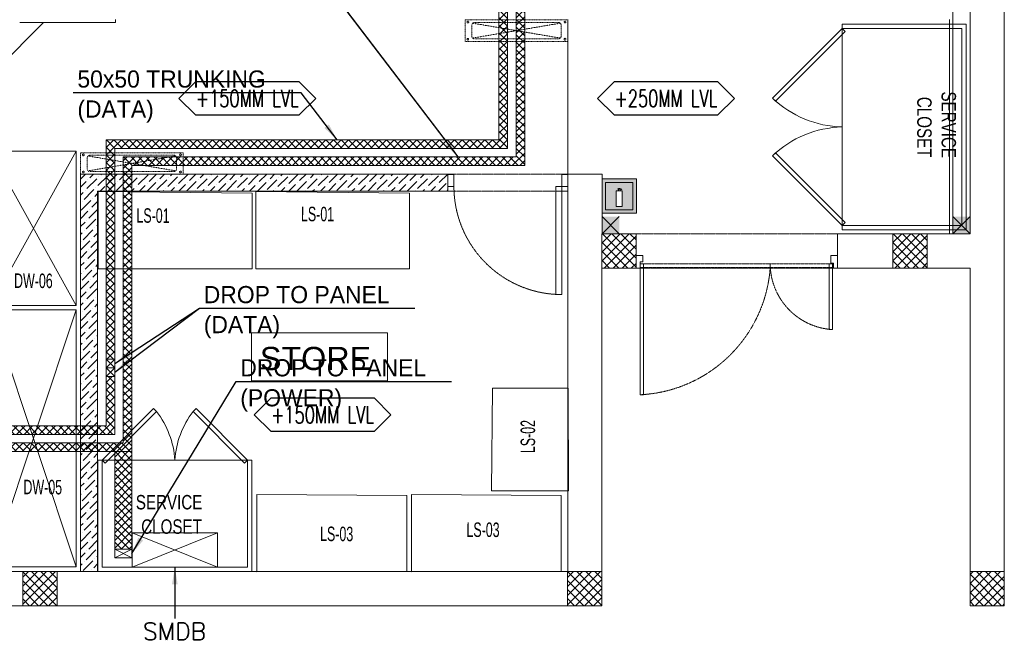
# Model space of a CAD drawing. Header units: millimetres. Extents: x -4747 to 55193, y -3459 to 48388.
# Tile 19 of 35: x 11802 to 17550, y -201 to 3419. Entities that reach past the tile are written whole.
import ezdxf
from ezdxf.enums import TextEntityAlignment as Align

# ---------------------------------------------------------------- set-up
doc = ezdxf.new("R2010")
doc.units = ezdxf.units.MM
doc.header["$MEASUREMENT"] = 0
for name, pattern in [('FP XREF (2)$0$DASHED2', [0.375, 0.25, -0.125]), ('FP XREF (2)$0$HIDDEN', [0.375, 0.25, -0.125]), ('FP XREF (2)$0$HIDDEN2', [0.1875, 0.125, -0.0625])]:
    doc.linetypes.add(name, pattern=pattern)
doc.layers.get('0').update_dxf_attribs({"lineweight": 5})
doc.layers.add('A-ANNO-DIMS-30', color=7, linetype='Continuous', lineweight=5)
doc.layers.add('M-MEP-GEN', color=7, linetype='Continuous', lineweight=20)
for name, color, linetype, lineweight, true_color in [('FP XREF (2)$0$A-100MM', 9, 'Continuous', 0, 0x808080), ('FP XREF (2)$0$A-120MM PANEL', 9, 'Continuous', 0, 0x808080), ('FP XREF (2)$0$A-clmn', 9, 'Continuous', 0, 0x808080), ('FP XREF (2)$0$A-GA DIM', 9, 'Continuous', 5, 0x808080), ('FP XREF (2)$0$A-JOINERY', 9, 'Continuous', 30, 0x808080), ('FP XREF (2)$0$A-RAMP', 9, 'Continuous', 5, 0x808080), ('FP XREF (2)$0$door', 9, 'Continuous', 9, 0x808080), ('FP XREF (2)$0$EQ', 9, 'Continuous', 25, 0x808080), ('FP XREF (2)$0$EQUIP.', 9, 'Continuous', 0, 0x808080), ('FP XREF (2)$0$FLR LINE', 9, 'Continuous', 0, 0x808080), ('FP XREF (2)$0$ND_02_WALL', 9, 'Continuous', 53, 0x808080), ('FP XREF (2)$0$ND_26_HATCH', 9, 'Continuous', 13, 0x808080), ('FP XREF (2)$0$New1-furn', 9, 'Continuous', 30, 0x808080), ('M-MEP-ELCT-TRUNKING', 7, 'Continuous', 20, 0x960000), ('M-MEP-ELPR-EQUIP', 6, 'Continuous', 15, 0xff00ff)]:
    doc.layers.add(name, color=color, linetype=linetype, lineweight=lineweight, true_color=true_color)
for name, color, linetype, true_color in [('FP XREF (2)$0$A-COLOUMN', 9, 'Continuous', 0x808080), ('FP XREF (2)$0$A-EQUIP', 9, 'Continuous', 0x808080), ('FP XREF (2)$0$CT-WALL HATCH', 9, 'Continuous', 0x808080), ('FP XREF (2)$0$Equipment', 9, 'Continuous', 0x808080), ('FP XREF (2)$0$Equipment Name', 9, 'Continuous', 0x808080), ('FP XREF (2)$0$PDF_0', 9, 'Continuous', 0x808080), ('FP XREF (2)$0$T-TagsWndw', 9, 'Continuous', 0x808080), ('FP XREF (2)$0$text equipment', 9, 'Continuous', 0x808080), ('FP XREF (2)$0$Z-AT_Text', 9, 'Continuous', 0x808080)]:
    doc.layers.add(name, color=color, linetype=linetype, true_color=true_color)
doc.styles.add('FP XREF (2)$0$DIMTEXT', font='arial.ttf', dxfattribs={"width": 0.75})
doc.styles.add('FP XREF (2)$0$MtXpl_Arial_Narrow', font='arialn.ttf')
doc.styles.add('FP XREF (2)$0$SSP_Note', font='romans.shx', dxfattribs={"width": 0.8})
doc.styles.add('FP XREF (2)$0$SSP_Title', font='arial.ttf')
doc.styles.add('Oswald Light', font='txt')
doc.styles.get("Standard").update_dxf_attribs({"font": 'romans.shx'})
doc.dimstyles.new('MDS-50', dxfattribs={"dimtxt": 100, "dimasz": 100, "dimexe": 50, "dimexo": 50, "dimgap": 25, "dimtad": 1, "dimdec": 0, "dimtxsty": 'Oswald Light', "dimcen": 0, "dimdle": 1.5875, "dimazin": 0, "dimtfac": 1, "dimtdec": 0, "dimtix": 1, "dimtmove": 0, "dimatfit": 0, "dimfxl": 1, "dimfrac": 2, "dimtolj": 1, "dimarcsym": 0})

# ---------------------------------------------------------------- blocks, each defined once
blk = doc.blocks.new('SMDB')
at = {"color": 0}
for p, q in [((-250, 200), (250, 0)), ((250, 200), (-250, 0))]:
    blk.add_line(p, q, dxfattribs=at)
blk.add_lwpolyline([(-250, 200), (250, 200), (250, 0), (-250, 0)], close=True, dxfattribs=at)
blk = doc.blocks.new('FP XREF (2)$0$SSP_Tag_Wndw')
at = {"layer": 'FP XREF (2)$0$T-TagsWndw'}
for p, q in [((-5.5, 1.75), (-7.25, 0)), ((5.5, 1.75), (-5.5, 1.75)), ((7.25, 0), (5.5, 1.75)), ((-7.25, 0), (-5.5, -1.75)), ((5.5, -1.75), (7.25, 0)), ((-5.5, -1.75), (5.5, -1.75))]:
    blk.add_line(p, q, dxfattribs=at)
at = {"layer": 'FP XREF (2)$0$T-TagsWndw', "style": 'FP XREF (2)$0$SSP_Note', "width": 0.8}
blk.add_attdef('WndwNo', text='', height=1.8, dxfattribs=at).set_placement((0, 0), align=Align.MIDDLE_CENTER)
blk = doc.blocks.new('FP XREF (2)')
at = {"lineweight": 0, "true_color": 0x808080}
h = blk.add_hatch(color=8, dxfattribs=at)
h.dxf.hatch_style = 1
h.paths.add_polyline_path([(14470, 9520), (14570, 9520), (14570, 9420), (14470, 9420)])
h.paths.add_polyline_path([(17250, 9520), (17350, 9520), (17350, 9420), (17250, 9420)])
h.paths.add_polyline_path([(14470, 7708), (14570, 7708), (14570, 7608), (14470, 7608)])
h.paths.add_polyline_path([(14470, 5890), (14570, 5890), (14570, 5790), (14470, 5790)])
h.paths.add_polyline_path([(14470, 4080), (14570, 4080), (14570, 3980), (14470, 3980)])
h.paths.add_polyline_path([(15202, 2270), (15302, 2270), (15302, 2170), (15202, 2170)])
h.paths.add_polyline_path([(17250, 2270), (17350, 2270), (17350, 2170), (17250, 2170)])
h.paths.add_polyline_path([(17250, 4080), (17350, 4080), (17350, 3980), (17250, 3980)])
h.paths.add_polyline_path([(17250, 5890), (17350, 5890), (17350, 5790), (17250, 5790)])
h.paths.add_polyline_path([(17250, 7708), (17350, 7708), (17350, 7608), (17250, 7608)])
at = {"layer": 'FP XREF (2)$0$CT-WALL HATCH', "lineweight": 0, "true_color": 0x808080}
h = blk.add_hatch(color=8, dxfattribs=at)
h.dxf.hatch_style = 1
h.paths.add_polyline_path([(15202, 2490), (15202, 2290), (15402, 2290), (15402, 2490)])
h.paths.add_polyline_path([(15382, 2470), (15382, 2310), (15222, 2310), (15222, 2470)], flags=16)
h.paths.add_polyline_path([(15297, 2434), (15306.5, 2434), (15306.5, 2431.8), (15309, 2431.8), (15316.7, 2429.7), (15315.6, 2427.6), (15306.5, 2429.6), (15306.5, 2421.1), (15319.3, 2421.1), (15319.3, 2329.5), (15283.5, 2329.5), (15283.5, 2421.1), (15297, 2421.1), (15297, 2429.6), (15294, 2429.6), (15294, 2431.8), (15297, 2431.8)], flags=0)
h = blk.add_hatch(color=8, dxfattribs=at)
h.dxf.hatch_style = 1
h.paths.add_polyline_path([(15382, 2470), (15222, 2470), (15222, 2310), (15382, 2310)])
h.paths.add_polyline_path([(15319.3, 2329.5), (15283.5, 2329.5), (15283.5, 2421.1), (15297, 2421.1), (15297, 2429.6), (15294, 2429.6), (15294, 2431.8), (15297, 2431.8), (15297, 2434), (15306.5, 2434), (15306.5, 2431.8), (15309, 2431.8), (15316.7, 2429.7), (15315.6, 2427.6), (15306.5, 2429.6), (15306.5, 2421.1), (15319.3, 2421.1)], flags=16)
at = {"color": 8, "lineweight": 0, "true_color": 0x808080}
for p, q in [((15202, 2490), (15402, 2490)), ((15202, 2290), (15202, 2490)), ((15402, 2490), (15402, 2290)), ((15222, 2470), (15382, 2470)), ((15222, 2310), (15222, 2470)), ((15283.5, 2421.1), (15319.3, 2421.1)), ((15283.5, 2329.5), (15283.5, 2421.1)), ((15294, 2429.6), (15294, 2431.8)), ((15294, 2431.8), (15309, 2431.8)), ((15306.5, 2429.6), (15294, 2429.6)), ((15306.5, 2434), (15297, 2434)), ((15297, 2434), (15297, 2421.1)), ((15297, 2421.1), (15306.5, 2421.1)), ((15306.5, 2421.1), (15306.5, 2434)), ((15306.5, 2429.6), (15315.6, 2427.6)), ((15309, 2431.8), (15316.7, 2429.7)), ((15316.7, 2429.7), (15315.6, 2427.6)), ((15319.3, 2421.1), (15319.3, 2329.5)), ((15382, 2470), (15382, 2310)), ((15382, 2310), (15222, 2310)), ((15319.3, 2329.5), (15283.5, 2329.5)), ((15402, 2290), (15202, 2290)), ((15439.2, 2043.5), (15400, 2043.5)), ((15400, 2043.5), (15400, 1970)), ((15439.2, 2006.7), (15439.2, 2043.5)), ((16537.4, 1997.9), (16537.4, 2043.5)), ((16537.4, 2043.5), (16576.6, 2043.5)), ((16576.6, 2043.5), (16576.6, 1970)), ((15400, 1970), (15424.5, 1970)), ((15424.4, 1994.3), (15424.4, 1230.9)), ((15444.5, 1994.3), (15424.4, 1994.3)), ((15424.5, 1970), (15424.5, 2006.7)), ((15424.5, 2006.7), (15439.2, 2006.7)), ((15444.5, 1230.9), (15444.5, 1994.3)), ((16527.7, 1994.3), (16527.7, 1611.3)), ((16547.8, 1994.3), (16527.7, 1994.3)), ((16552.1, 1997.9), (16537.4, 1997.9)), ((16547.8, 1611.3), (16547.8, 1994.3)), ((16552.1, 1970), (16552.1, 1997.9)), ((16576.6, 1970), (16552.1, 1970)), ((16527.7, 1611.3), (16547.8, 1611.3)), ((15424.4, 1230.9), (15444.5, 1230.9))]:
    blk.add_line(p, q, dxfattribs=at)
at = {"color": 8, "linetype": 'FP XREF (2)$0$HIDDEN', "lineweight": 0, "ltscale": 3, "true_color": 0x808080}
for p, q in [((16183.5, 1994.3), (15424.4, 1994.3)), ((15424.4, 1994.3), (15424.4, 1974.2)), ((15424.4, 1974.2), (16183.5, 1974.2)), ((16183.5, 1974.2), (16183.5, 1994.3)), ((16183.5, 1974.2), (16183.5, 1994.3)), ((16183.5, 1994.3), (16547.8, 1994.3)), ((16547.8, 1974.2), (16183.5, 1974.2)), ((16547.8, 1994.3), (16547.8, 1974.2))]:
    blk.add_line(p, q, dxfattribs=at)
for centre, radius, start, end in [((15385.2, 2030.3), 800.3, 272.81186, 355.98149), ((16569.6, 1996.9), 386.3, 181.88724, 266.76468)]:
    blk.add_arc(centre, radius, start, end, dxfattribs=at)
at = {"layer": 'FP XREF (2)$0$A-100MM', "color": 8, "linetype": 'Continuous', "lineweight": 0, "true_color": 0x808080, "transparency": 33554687}
for p, q in [((12157, 2487.9), (12187.1, 2518)), ((12157, 2442), (12189.2, 2474.1)), ((12194.9, 2433.9), (12252.4, 2491.4)), ((12200.6, 2485.6), (12200.6, 2485.6)), ((12212.1, 2497.1), (12233, 2518)), ((12258.1, 2451.1), (12315.6, 2508.6)), ((12263.8, 2502.8), (12263.8, 2502.8)), ((12275.3, 2514.3), (12279, 2518)), ((12321.3, 2468.4), (12370.9, 2518)), ((12367.3, 2422.4), (12424.7, 2479.9)), ((12373, 2474.1), (12373, 2474.1)), ((12384.5, 2485.6), (12416.9, 2518)), ((12430.5, 2439.7), (12487.9, 2497.1)), ((12436.2, 2491.4), (12436.2, 2491.4)), ((12447.7, 2502.8), (12462.8, 2518)), ((12493.7, 2456.9), (12551.1, 2514.3)), ((12499.4, 2508.6), (12499.4, 2508.6)), ((12556.9, 2474.1), (12600.7, 2518)), ((12602.8, 2428.2), (12660.3, 2485.6)), ((12608.6, 2479.9), (12608.6, 2479.9)), ((12620.1, 2491.4), (12646.7, 2518)), ((12666, 2445.4), (12723.5, 2502.8)), ((12671.8, 2497.1), (12671.8, 2497.1)), ((12683.2, 2508.6), (12692.7, 2518)), ((12729.2, 2462.6), (12784.6, 2518)), ((12735, 2514.3), (12735, 2514.3)), ((12776.5, 2418), (12832.6, 2474.1)), ((12792.4, 2479.9), (12830.5, 2518)), ((12838.4, 2433.9), (12895.8, 2491.4)), ((12844.1, 2485.6), (12844.1, 2485.6)), ((12855.6, 2497.1), (12876.5, 2518)), ((12901.6, 2451.1), (12959, 2508.6)), ((12907.3, 2502.8), (12907.3, 2502.8)), ((12918.8, 2514.3), (12922.5, 2518)), ((12964.8, 2468.4), (13014.4, 2518)), ((13010.7, 2422.4), (13068.2, 2479.9)), ((13016.5, 2474.1), (13016.5, 2474.1)), ((13028, 2485.6), (13060.3, 2518)), ((13073.9, 2439.7), (13131.4, 2497.1)), ((13079.7, 2491.4), (13079.7, 2491.4)), ((13091.2, 2502.8), (13106.3, 2518)), ((13137.1, 2456.9), (13179.5, 2499.3)), ((13142.9, 2508.6), (13142.9, 2508.6)), ((13179.5, 2499.3), (13194.6, 2514.3)), ((13200.3, 2474.1), (13244.2, 2518)), ((13246.3, 2428.2), (13303.7, 2485.6)), ((13252, 2479.9), (13252, 2479.9)), ((13263.5, 2491.4), (13290.2, 2518)), ((13309.5, 2445.4), (13366.9, 2502.8)), ((13315.2, 2497.1), (13315.2, 2497.1)), ((13326.7, 2508.6), (13336.1, 2518)), ((13372.7, 2462.6), (13428, 2518)), ((13378.4, 2514.3), (13378.4, 2514.3)), ((13420, 2418), (13476.1, 2474.1)), ((13435.9, 2479.9), (13474, 2518)), ((13481.8, 2433.9), (13539.3, 2491.4)), ((13487.6, 2485.6), (13487.6, 2485.6)), ((13499.1, 2497.1), (13520, 2518)), ((13545, 2451.1), (13602.5, 2508.6)), ((13550.8, 2502.8), (13550.8, 2502.8)), ((13562.3, 2514.3), (13565.9, 2518)), ((13608.2, 2468.4), (13657.9, 2518)), ((13654.2, 2422.4), (13711.6, 2479.9)), ((13659.9, 2474.1), (13659.9, 2474.1)), ((13671.4, 2485.6), (13703.8, 2518)), ((13717.4, 2439.7), (13774.8, 2497.1)), ((13723.1, 2491.4), (13723.1, 2491.4)), ((13734.6, 2502.8), (13749.8, 2518)), ((13780.6, 2456.9), (13838, 2514.3)), ((13786.3, 2508.6), (13786.3, 2508.6)), ((13843.8, 2474.1), (13887.7, 2518)), ((13889.7, 2428.2), (13947.2, 2485.6)), ((13895.5, 2479.9), (13895.5, 2479.9)), ((13907, 2491.4), (13933.6, 2518)), ((13952.9, 2445.4), (14010.4, 2502.8)), ((13958.7, 2497.1), (13958.7, 2497.1)), ((13970.2, 2508.6), (13979.6, 2518)), ((14016.1, 2462.6), (14071.5, 2518)), ((14021.9, 2514.3), (14021.9, 2514.3)), ((14063.4, 2418), (14119.6, 2474.1)), ((14079.3, 2479.9), (14117.5, 2518)), ((14125.3, 2433.9), (14182.8, 2491.4)), ((14131, 2485.6), (14131, 2485.6)), ((14142.5, 2497.1), (14163.4, 2518)), ((14188.5, 2451.1), (14246, 2508.6)), ((14194.2, 2502.8), (14194.2, 2502.8)), ((14205.7, 2514.3), (14209.4, 2518)), ((14251.7, 2468.4), (14301.3, 2518)), ((12177.7, 2370.7), (12225, 2418)), ((12183.4, 2422.4), (12183.4, 2422.4)), ((12225, 2418), (12235.1, 2428.2)), ((12246.6, 2439.7), (12246.6, 2439.7)), ((12270.9, 2418), (12298.3, 2445.4)), ((12309.8, 2456.9), (12309.8, 2456.9)), ((12316.9, 2418), (12361.5, 2462.6)), ((12419, 2428.2), (12419, 2428.2)), ((12454.8, 2418), (12470.7, 2433.9)), ((12482.2, 2445.4), (12482.2, 2445.4)), ((12500.7, 2418), (12533.9, 2451.1)), ((12545.4, 2462.6), (12545.4, 2462.6)), ((12546.7, 2418), (12597.1, 2468.4)), ((12638.6, 2418), (12643, 2422.4)), ((12654.5, 2433.9), (12654.5, 2433.9)), ((12684.6, 2418), (12706.2, 2439.7)), ((12717.7, 2451.1), (12717.7, 2451.1)), ((12730.5, 2418), (12769.4, 2456.9)), ((12780.9, 2468.4), (12780.9, 2468.4)), ((12826.9, 2422.4), (12826.9, 2422.4)), ((12868.4, 2418), (12878.6, 2428.2)), ((12890.1, 2439.7), (12890.1, 2439.7)), ((12914.4, 2418), (12941.8, 2445.4)), ((12953.3, 2456.9), (12953.3, 2456.9)), ((12960.3, 2418), (13005, 2462.6)), ((13062.4, 2428.2), (13062.4, 2428.2)), ((13098.2, 2418), (13114.1, 2433.9)), ((13125.6, 2445.4), (13125.6, 2445.4)), ((13144.2, 2418), (13177.3, 2451.1)), ((13188.8, 2462.6), (13188.8, 2462.6)), ((13190.2, 2418), (13240.5, 2468.4)), ((13282.1, 2418), (13286.5, 2422.4)), ((13298, 2433.9), (13298, 2433.9)), ((13328, 2418), (13349.7, 2439.7)), ((13361.2, 2451.1), (13361.2, 2451.1)), ((13374, 2418), (13412.9, 2456.9)), ((13424.4, 2468.4), (13424.4, 2468.4)), ((13470.3, 2422.4), (13470.3, 2422.4)), ((13511.9, 2418), (13522.1, 2428.2)), ((13533.5, 2439.7), (13533.5, 2439.7)), ((13557.9, 2418), (13585.3, 2445.4)), ((13596.7, 2456.9), (13596.7, 2456.9)), ((13603.8, 2418), (13648.4, 2462.6)), ((13705.9, 2428.2), (13705.9, 2428.2)), ((13741.7, 2418), (13757.6, 2433.9)), ((13769.1, 2445.4), (13769.1, 2445.4)), ((13787.7, 2418), (13820.8, 2451.1)), ((13832.3, 2462.6), (13832.3, 2462.6)), ((13833.6, 2418), (13884, 2468.4)), ((13925.6, 2418), (13930, 2422.4)), ((13941.5, 2433.9), (13941.5, 2433.9)), ((13971.5, 2418), (13993.2, 2439.7)), ((14004.7, 2451.1), (14004.7, 2451.1)), ((14017.5, 2418), (14056.4, 2456.9)), ((14067.9, 2468.4), (14067.9, 2468.4)), ((14113.8, 2422.4), (14113.8, 2422.4)), ((14155.4, 2418), (14165.5, 2428.2)), ((14177, 2439.7), (14177, 2439.7)), ((14201.3, 2418), (14228.7, 2445.4)), ((14240.2, 2456.9), (14240.2, 2456.9)), ((14247.3, 2418), (14291.9, 2462.6)), ((14297.7, 2422.4), (14302, 2426.8)), ((12157, 2396), (12171.9, 2410.9)), ((12160.4, 2307.5), (12217.9, 2365)), ((12166.2, 2359.2), (12166.2, 2359.2)), ((12223.6, 2324.7), (12257, 2358.1)), ((12229.4, 2376.5), (12229.4, 2376.5)), ((12240.9, 2387.9), (12257, 2404.1)), ((12157, 2258.1), (12200.6, 2301.8)), ((12206.4, 2261.5), (12257, 2312.2)), ((12212.1, 2313.3), (12212.1, 2313.3)), ((12189.2, 2198.4), (12246.6, 2255.8)), ((12194.9, 2250.1), (12194.9, 2250.1)), ((12157, 2212.2), (12183.4, 2238.6)), ((12171.9, 2135.2), (12229.4, 2192.6)), ((12177.7, 2186.9), (12177.7, 2186.9)), ((12240.9, 2204.1), (12240.9, 2204.1)), ((12252.4, 2215.6), (12257, 2220.2)), ((12157, 2166.2), (12166.2, 2175.4)), ((12157, 2074.3), (12212.1, 2129.4)), ((12217.9, 2089.2), (12257, 2128.3)), ((12223.6, 2140.9), (12223.6, 2140.9)), ((12235.1, 2152.4), (12257, 2174.3)), ((12160.4, 2123.7), (12160.4, 2123.7)), ((12200.6, 2026), (12257, 2082.3)), ((12206.4, 2077.7), (12206.4, 2077.7)), ((12157, 2028.3), (12194.9, 2066.2)), ((12183.4, 1962.8), (12240.9, 2020.2)), ((12189.2, 2014.5), (12189.2, 2014.5)), ((12252.4, 2031.7), (12252.4, 2031.7)), ((12157, 1982.3), (12177.7, 2003)), ((12166.2, 1899.6), (12223.6, 1957.1)), ((12235.1, 1968.5), (12235.1, 1968.5)), ((12246.6, 1980), (12257, 1990.4)), ((12157, 1936.4), (12160.4, 1939.8)), ((12171.9, 1951.3), (12171.9, 1951.3)), ((12212.1, 1853.6), (12257, 1898.5)), ((12217.9, 1905.3), (12217.9, 1905.3)), ((12229.4, 1916.8), (12257, 1944.5)), ((12157, 1844.5), (12206.4, 1893.9)), ((12194.9, 1790.4), (12252.4, 1847.9)), ((12200.6, 1842.1), (12200.6, 1842.1)), ((12157, 1798.5), (12189.2, 1830.7)), ((12177.7, 1727.2), (12235.1, 1784.7)), ((12246.6, 1796.2), (12246.6, 1796.2)), ((12157, 1752.5), (12171.9, 1767.5)), ((12183.4, 1778.9), (12183.4, 1778.9)), ((12229.4, 1733), (12229.4, 1733)), ((12240.9, 1744.5), (12257, 1760.6)), ((12160.4, 1664), (12217.9, 1721.5)), ((12166.2, 1715.7), (12166.2, 1715.7)), ((12206.4, 1618.1), (12257, 1668.7)), ((12212.1, 1669.8), (12212.1, 1669.8)), ((12223.6, 1681.3), (12257, 1714.7)), ((12157, 1614.7), (12200.6, 1658.3)), ((12189.2, 1554.9), (12246.6, 1612.3)), ((12157, 1568.7), (12183.4, 1595.1)), ((12194.9, 1606.6), (12194.9, 1606.6)), ((12240.9, 1560.6), (12240.9, 1560.6)), ((12252.4, 1572.1), (12257, 1576.8)), ((12157, 1522.7), (12166.2, 1531.9)), ((12171.9, 1491.7), (12229.4, 1549.1)), ((12177.7, 1543.4), (12177.7, 1543.4)), ((12223.6, 1497.4), (12223.6, 1497.4)), ((12235.1, 1508.9), (12257, 1530.8)), ((12157, 1430.8), (12212.1, 1485.9)), ((12160.4, 1480.2), (12160.4, 1480.2)), ((12200.6, 1382.5), (12257, 1438.9)), ((12217.9, 1445.7), (12257, 1484.8)), ((12157, 1384.8), (12194.9, 1422.7)), ((12206.4, 1434.2), (12206.4, 1434.2)), ((12252.4, 1388.3), (12252.4, 1388.3)), ((12157, 1338.9), (12177.7, 1359.5)), ((12183.4, 1319.3), (12240.9, 1376.8)), ((12189.2, 1371), (12189.2, 1371)), ((12235.1, 1325.1), (12235.1, 1325.1)), ((12246.6, 1336.6), (12257, 1347)), ((12157, 1292.9), (12160.4, 1296.3)), ((12166.2, 1256.1), (12219.5, 1309.5)), ((12171.9, 1307.8), (12171.9, 1307.8)), ((12219.5, 1309.5), (12223.6, 1313.6)), ((12229.4, 1273.4), (12257, 1301)), ((12157, 1201), (12206.4, 1250.4)), ((12212.1, 1210.2), (12257, 1255)), ((12217.9, 1261.9), (12217.9, 1261.9)), ((12157, 1155), (12189.2, 1187.2)), ((12194.9, 1147), (12252.4, 1204.4)), ((12200.6, 1198.7), (12200.6, 1198.7)), ((12246.6, 1152.7), (12246.6, 1152.7)), ((12157, 1109.1), (12171.9, 1124)), ((12177.7, 1083.8), (12235.1, 1141.2)), ((12183.4, 1135.5), (12183.4, 1135.5)), ((12240.9, 1101), (12257, 1117.1)), ((12160.4, 1020.6), (12217.9, 1078)), ((12166.2, 1072.3), (12166.2, 1072.3)), ((12223.6, 1037.8), (12257, 1071.2)), ((12229.4, 1089.5), (12229.4, 1089.5)), ((12157, 971.2), (12200.6, 1014.8)), ((12206.4, 974.6), (12257, 1025.2)), ((12212.1, 1026.3), (12212.1, 1026.3)), ((12157, 925.2), (12183.4, 951.6)), ((12189.2, 911.4), (12246.6, 968.9)), ((12194.9, 963.1), (12194.9, 963.1)), ((12252.4, 928.7), (12257, 933.3)), ((12157, 879.3), (12166.2, 888.4)), ((12171.9, 848.2), (12229.4, 905.7)), ((12177.7, 899.9), (12177.7, 899.9)), ((12235.1, 865.5), (12257, 887.3)), ((12240.9, 917.2), (12240.9, 917.2)), ((12157, 787.3), (12212.1, 842.5)), ((12160.4, 836.7), (12160.4, 836.7)), ((12217.9, 802.3), (12257, 841.4)), ((12223.6, 854), (12223.6, 854)), ((12157, 741.4), (12194.9, 779.3)), ((12200.6, 739.1), (12257, 795.4)), ((12206.4, 790.8), (12206.4, 790.8)), ((12157, 695.4), (12177.7, 716.1)), ((12183.4, 675.9), (12240.9, 733.3)), ((12189.2, 727.6), (12189.2, 727.6)), ((12246.6, 693.1), (12257, 703.5)), ((12252.4, 744.8), (12252.4, 744.8)), ((12157, 649.4), (12160.4, 652.9)), ((12166.2, 612.7), (12223.6, 670.1)), ((12171.9, 664.4), (12171.9, 664.4)), ((12229.4, 629.9), (12257, 657.5)), ((12235.1, 681.6), (12235.1, 681.6)), ((12157, 557.5), (12206.4, 606.9)), ((12212.1, 566.7), (12257, 611.6)), ((12217.9, 618.4), (12217.9, 618.4)), ((12157, 511.6), (12189.2, 543.7)), ((12194.9, 503.5), (12252.4, 561)), ((12200.6, 555.2), (12200.6, 555.2)), ((12157, 465.6), (12171.9, 480.5)), ((12177.7, 440.3), (12235.1, 497.8)), ((12183.4, 492), (12183.4, 492)), ((12240.9, 457.5), (12257, 473.7)), ((12246.6, 509.2), (12246.6, 509.2)), ((12160.4, 377.1), (12217.9, 434.6)), ((12166.2, 428.8), (12166.2, 428.8)), ((12223.6, 394.3), (12257, 427.7)), ((12229.4, 446.1), (12229.4, 446.1)), ((12157, 327.7), (12200.6, 371.4)), ((12206.4, 331.1), (12257, 381.8)), ((12212.1, 382.9), (12212.1, 382.9)), ((12157, 281.8), (12183.4, 308.2)), ((12189.2, 267.9), (12246.6, 325.4)), ((12194.9, 319.7), (12194.9, 319.7)), ((12252.4, 285.2), (12257, 289.8)), ((12157, 235.8), (12166.2, 245)), ((12171.9, 204.8), (12229.4, 262.2)), ((12177.7, 256.5), (12177.7, 256.5)), ((12235.1, 222), (12257, 243.9)), ((12240.9, 273.7), (12240.9, 273.7)), ((12223.6, 210.5), (12223.6, 210.5))]:
    blk.add_line(p, q, dxfattribs=at)
at = {"layer": 'FP XREF (2)$0$A-120MM PANEL', "color": 8, "lineweight": 0, "true_color": 0x808080}
for p, q in [((17250, 9520), (17250, 2170)), ((17230, 3420), (17230, 2170))]:
    blk.add_line(p, q, dxfattribs=at)
at = {"layer": 'FP XREF (2)$0$A-clmn', "color": 8, "lineweight": 0, "true_color": 0x808080}
for p, q in [((17350, 13480), (17350, 2170)), ((17550, 13480), (17550, 0)), ((12157, 2518), (12157, 200)), ((12157, 2518), (14302, 2518)), ((14302, 2518), (14302, 2418)), ((15002, 2518), (15002, 200)), ((15002, 2518), (15202, 2518)), ((15202, 2518), (15202, 2170)), ((12257, 2418), (12257, 200)), ((12257, 2418), (14302, 2418)), ((15400, 2170), (15200, 2170)), ((15200, 2170), (15200, 1970)), ((15400, 2170), (15400, 1970)), ((15400, 1970), (15400, 2170)), ((16576.6, 2170), (16576.6, 1970)), ((16576.6, 2170), (17350, 2170)), ((17100, 2170), (16900, 2170)), ((16900, 2170), (16900, 1970)), ((17100, 1970), (17100, 2170)), ((15200, 1970), (15200, 0)), ((15200, 1970), (15400, 1970)), ((15200, 1970), (15400, 1970)), ((16576.6, 1970), (17350, 1970)), ((16900, 1970), (17100, 1970)), ((17350, 1970), (17350, 0)), ((15000, 200), (7990, 200)), ((12020, 200), (11820, 200)), ((11820, 200), (11820, 0)), ((12020, 0), (12020, 200)), ((15200, 200), (15000, 200)), ((15000, 200), (15000, 0)), ((15200, 0), (15200, 200)), ((17550, 200), (17350, 200)), ((17350, 200), (17350, 0)), ((17550, 0), (17550, 200)), ((15200, 0), (7790, 0)), ((11820, 0), (12020, 0)), ((15000, 0), (15200, 0)), ((17350, 0), (17550, 0)), ((17350, 0), (17550, 0))]:
    blk.add_line(p, q, dxfattribs=at)
at = {"layer": 'FP XREF (2)$0$A-COLOUMN', "color": 8, "lineweight": 0, "true_color": 0x808080}
for p, q in [((15302, 2270), (15202, 2170)), ((15202, 2270), (15302, 2170)), ((17350, 2270), (17250, 2170)), ((17250, 2270), (17350, 2170))]:
    blk.add_line(p, q, dxfattribs=at)
at = {"layer": 'FP XREF (2)$0$A-EQUIP', "color": 8, "lineweight": 0, "true_color": 0x808080}
for p, q in [((12132, 2651.9), (11632, 2651.9)), ((12132, 1751.9), (11632, 2651.9)), ((12132, 2651.9), (11632, 1751.9)), ((12132, 1751.9), (12132, 2651.9)), ((12261, 1966.1), (12261, 2416.1)), ((12261, 2416.1), (13158.7, 2407.6)), ((13180.6, 1966.1), (13180.6, 2416.1)), ((13180.6, 2416.1), (14078.3, 2407.6)), ((13158.7, 2407.6), (13158.7, 1966)), ((14078.3, 2407.6), (14078.3, 1966)), ((13158.7, 1966), (12261, 1966.1)), ((14078.3, 1966), (13180.6, 1966.1)), ((11632, 1751.9), (12132, 1751.9)), ((12132, 1726.9), (11632, 1726.9)), ((11632, 226.9), (12132, 1726.9)), ((11632, 1726.9), (12132, 226.9)), ((12132, 226.9), (12132, 1726.9)), ((14556.2, 669.7), (14562.5, 1269.7)), ((14562.5, 1269.7), (15004.1, 1269.7)), ((15004.1, 1269.7), (15006.2, 669.7)), ((13186.7, 198.1), (13186.7, 648.1)), ((13186.7, 648.1), (14061.7, 643.9)), ((14061.7, 643.9), (14061.7, 202.3)), ((14088.8, 198.1), (14088.8, 648.1)), ((14088.8, 648.1), (14963.8, 643.9)), ((15006.2, 669.7), (14556.2, 669.7)), ((14963.8, 643.9), (14963.8, 202.3)), ((11632, 226.9), (12132, 226.9)), ((14061.7, 202.3), (13186.7, 198.1)), ((14963.8, 202.3), (14088.8, 198.1))]:
    blk.add_line(p, q, dxfattribs=at)
at = {"layer": 'FP XREF (2)$0$A-GA DIM', "color": 8, "lineweight": 0, "true_color": 0x808080}
blk.add_line((15002, 3420), (15002, 2518), dxfattribs=at)
at = {"layer": 'FP XREF (2)$0$A-JOINERY', "color": 8, "lineweight": 0, "true_color": 0x808080}
for q in [(11802, 3402), (12361.4, 3420)]:
    blk.add_line((12361.4, 3402), q, dxfattribs=at)
at = {"layer": 'FP XREF (2)$0$A-RAMP', "color": 8, "lineweight": 0, "true_color": 0x808080}
blk.add_line((11241.8, 2700.3), (11940.3, 3402), dxfattribs=at)
at = {"layer": 'FP XREF (2)$0$door', "color": 8, "lineweight": 0, "true_color": 0x808080}
for p, q in [((14337, 2516.1), (14302, 2516.1)), ((14302, 2516.1), (14302, 2446.1)), ((14337, 2446.1), (14337, 2516.1)), ((15002, 2516.1), (14967, 2516.1)), ((14967, 2516.1), (14967, 2446.1)), ((15002, 2446.1), (15002, 2516.1)), ((14302, 2446.1), (14337, 2446.1)), ((14932, 1816.3), (14932, 2446.1)), ((14932, 2446.1), (14967, 2446.1)), ((14967, 2446.1), (14967, 1816.3)), ((14967, 2446.1), (15002, 2446.1)), ((14967, 1816.3), (14932, 1816.3))]:
    blk.add_line(p, q, dxfattribs=at)
at = {"layer": 'FP XREF (2)$0$EQ', "color": 8, "linetype": 'FP XREF (2)$0$HIDDEN2', "lineweight": 0, "ltscale": 7, "true_color": 0x808080}
blk.add_arc((14968.3, 2446.6), 631.3, 180.04622, 266.70542, dxfattribs=at)
at = {"layer": 'FP XREF (2)$0$Equipment', "color": 8, "linetype": 'FP XREF (2)$0$DASHED2', "lineweight": 0, "ltscale": 0.3, "true_color": 0x808080}
for p, q in [((15002, 3417.5), (14402, 3417.5)), ((14402, 3417.5), (14402, 3292.5)), ((14445.9, 3311.5), (14958.1, 3398.6)), ((14445.9, 3398.6), (14958.1, 3311.5)), ((14947.5, 3403), (14456.5, 3403)), ((15002, 3292.5), (15002, 3417.5)), ((14441.5, 3388), (14441.5, 3322.1)), ((14962.5, 3322.1), (14962.5, 3388)), ((14402, 3292.5), (15002, 3292.5)), ((14456.5, 3307.1), (14947.5, 3307.1)), ((12757, 2643), (12157, 2643)), ((12157, 2643), (12157, 2518)), ((12196.5, 2613.5), (12196.5, 2547.5)), ((12713.1, 2624.1), (12200.9, 2536.9)), ((12713.1, 2536.9), (12200.9, 2624.1)), ((12702.5, 2628.5), (12211.5, 2628.5)), ((12717.5, 2547.5), (12717.5, 2613.5)), ((12757, 2518), (12757, 2643)), ((12211.5, 2532.5), (12702.5, 2532.5)), ((12157, 2518), (12757, 2518))]:
    blk.add_line(p, q, dxfattribs=at)
for centre, start, end in [((14456.5, 3388), 90, 180), ((14947.5, 3388), 0, 90), ((14456.5, 3322.1), 180, 270), ((14947.5, 3322.1), 270, 0), ((12211.5, 2613.5), 90, 180), ((12702.5, 2613.5), 0, 90), ((12211.5, 2547.5), 180, 270), ((12702.5, 2547.5), 270, 0)]:
    blk.add_arc(centre, 15, start, end, dxfattribs=at)
at = {"layer": 'FP XREF (2)$0$Equipment Name', "color": 8, "linetype": 'FP XREF (2)$0$DASHED2', "lineweight": 0, "true_color": 0x808080}
for centre in [(14418.4, 3405), (14985.6, 3405), (14418.4, 3305), (14985.6, 3305), (12173.4, 2630.5), (12740.6, 2630.5), (12173.4, 2530.5), (12740.6, 2530.5)]:
    blk.add_circle(centre, 5.15, dxfattribs=at)
at = {"layer": 'FP XREF (2)$0$FLR LINE', "color": 8, "linetype": 'FP XREF (2)$0$HIDDEN2', "lineweight": 0, "ltscale": 8, "true_color": 0x808080}
for p, q in [((14302, 2518), (15002, 2518)), ((14302, 2418), (15002, 2418)), ((15400, 2170), (16576.6, 2170)), ((16576.6, 1970), (15400, 1970))]:
    blk.add_line(p, q, dxfattribs=at)
at = {"layer": 'FP XREF (2)$0$ND_02_WALL', "color": 8, "lineweight": 0, "true_color": 0x808080}
blk.add_line((16576.6, 2170), (17350, 2170), dxfattribs=at)
at = {"layer": 'FP XREF (2)$0$ND_26_HATCH', "color": 8, "linetype": 'Continuous', "lineweight": 0, "true_color": 0x808080}
for p, q in [((15200, 2168.6), (15201.4, 2170)), ((15200, 2115.6), (15254.4, 2170)), ((15200, 2062.6), (15307.4, 2170)), ((15200, 2009.5), (15360.5, 2170)), ((15400, 1975), (15205, 2170)), ((15213.5, 1970), (15400, 2156.5)), ((15400, 2028.1), (15258.1, 2170)), ((15400, 2081.1), (15311.1, 2170)), ((15400, 2134.1), (15364.1, 2170)), ((16900, 2118.5), (16951.5, 2170)), ((16900, 2065.5), (17004.5, 2170)), ((16900, 2012.5), (17057.5, 2170)), ((17100, 1972.1), (16902.1, 2170)), ((16910.6, 1970), (17100, 2159.4)), ((17100, 2025.1), (16955.1, 2170)), ((17100, 2078.2), (17008.2, 2170)), ((17100, 2131.2), (17061.2, 2170)), ((15352, 1970), (15200, 2122)), ((15266.5, 1970), (15400, 2103.5)), ((17049.1, 1970), (16900, 2119.1)), ((16963.6, 1970), (17100, 2106.4)), ((15299, 1970), (15200, 2069)), ((15245.9, 1970), (15200, 2015.9)), ((15319.6, 1970), (15400, 2050.4)), ((16996, 1970), (16900, 2066)), ((16943, 1970), (16900, 2013)), ((17016.6, 1970), (17100, 2053.4)), ((15372.6, 1970), (15400, 1997.4)), ((17069.7, 1970), (17100, 2000.3)), ((11820, 167.5), (11852.5, 200)), ((11820, 114.5), (11905.5, 200)), ((11820, 61.4), (11958.6, 200)), ((11820, 8.4), (12011.6, 200)), ((12018.7, 0), (11820, 198.7)), ((12020, 51.7), (11871.7, 200)), ((12020, 104.8), (11924.8, 200)), ((12020, 157.8), (11977.8, 200)), ((15000, 165.5), (15034.5, 200)), ((15000, 112.5), (15087.5, 200)), ((15000, 59.4), (15140.6, 200)), ((15000, 6.4), (15193.6, 200)), ((15200, 0.7), (15000.7, 200)), ((15200, 53.7), (15053.7, 200)), ((15200, 106.7), (15106.7, 200)), ((15200, 159.8), (15159.8, 200)), ((17350, 182.1), (17367.9, 200)), ((17350, 129), (17421, 200)), ((17350, 76), (17474, 200)), ((17350, 23), (17527, 200)), ((17534.1, 0), (17350, 184.1)), ((17550, 37.2), (17387.2, 200)), ((17550, 90.2), (17440.2, 200)), ((17550, 143.2), (17493.2, 200)), ((17550, 196.3), (17546.3, 200)), ((11965.7, 0), (11820, 145.7)), ((11864.6, 0), (12020, 155.4)), ((15147.6, 0), (15000, 147.6)), ((15046.6, 0), (15200, 153.4)), ((17481.1, 0), (17350, 131.1)), ((17380.1, 0), (17550, 169.9)), ((17433.1, 0), (17550, 116.9)), ((11912.6, 0), (11820, 92.6)), ((11917.7, 0), (12020, 102.3)), ((15094.6, 0), (15000, 94.6)), ((15099.7, 0), (15200, 100.3)), ((17428.1, 0), (17350, 78.1)), ((17486.1, 0), (17550, 63.9)), ((11859.6, 0), (11820, 39.6)), ((11970.7, 0), (12020, 49.3)), ((15041.6, 0), (15000, 41.6)), ((15152.7, 0), (15200, 47.3)), ((17375, 0), (17350, 25)), ((17539.2, 0), (17550, 10.8))]:
    blk.add_line(p, q, dxfattribs=at)
at = {"layer": 'FP XREF (2)$0$New1-furn', "color": 8, "lineweight": 0, "true_color": 0x808080}
for p, q in [((17327, 3393), (16603.6, 3393)), ((16603.6, 3393), (16603.6, 3368)), ((17327, 2193), (17327, 3393)), ((16603.6, 3368), (16197, 2961.4)), ((16214.6, 2943.8), (16621.2, 3350.4)), ((16621.2, 3350.4), (16603.6, 3368)), ((16603.6, 3368), (17302, 3368)), ((16603.6, 3368), (16603.6, 2218)), ((17302, 3368), (17302, 2218)), ((16197, 2961.4), (16214.6, 2943.8)), ((16197, 2624.6), (16214.6, 2642.2)), ((16603.6, 2218), (16197, 2624.6)), ((16214.6, 2642.2), (16621.2, 2235.6)), ((16621.2, 2235.6), (16603.6, 2218)), ((17302, 2218), (16603.6, 2218)), ((16603.6, 2218), (16603.6, 2193)), ((16603.6, 2193), (17327, 2193)), ((12583.1, 1150.4), (12282.6, 850)), ((12600.6, 1132.9), (12583.1, 1150.4)), ((12814.7, 1132.9), (12832.3, 1150.4)), ((12832.3, 1150.4), (13132.7, 850)), ((12300.2, 832.4), (12600.6, 1132.9)), ((13115.1, 832.4), (12814.7, 1132.9)), ((12282.6, 850), (12300.2, 832.4)), ((13132.7, 850), (13115.1, 832.4))]:
    blk.add_line(p, q, dxfattribs=at)
for centre, radius, start, end in [((16618.3, 3403.5), 610.7, 226.38079, 268.61921), ((16618.3, 2182.5), 610.7, 91.38079, 133.61921), ((12196.6, 818), 512.2, 3.58234, 37.93004), ((13222, 817.4), 515.2, 142.23913, 176.36718)]:
    blk.add_arc(centre, radius, start, end, dxfattribs=at)
at = {"layer": 'FP XREF (2)$0$PDF_0', "color": 8, "lineweight": 0, "true_color": 0x808080}
for p, q in [((12282.6, 850), (12257.6, 850)), ((12257.6, 850), (12257.7, 200)), ((12282.7, 225), (12282.6, 850)), ((12282.6, 850), (13132.7, 850)), ((13132.7, 850), (13132.7, 225)), ((13157.7, 850), (13132.7, 850)), ((13157.7, 200), (13157.7, 850)), ((12257.7, 200), (13157.7, 200)), ((13132.7, 225), (12282.7, 225))]:
    blk.add_line(p, q, dxfattribs=at)
at = {"layer": 'FP XREF (2)$0$Z-AT_Text', "color": 8, "lineweight": 0, "true_color": 0x808080}
for p, q in [((13155.7, 1591.2), (13949, 1591.2)), ((13155.7, 1311.9), (13155.7, 1591.2)), ((13949, 1591.2), (13949, 1311.9)), ((13949, 1311.9), (13155.7, 1311.9))]:
    blk.add_line(p, q, dxfattribs=at)
at = {"color": 8, "lineweight": 0, "true_color": 0x808080}
ref = blk.add_blockref('FP XREF (2)$0$SSP_Tag_Wndw', (13130.7, 2959.5), dxfattribs=dict(at, xscale=55.05875642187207, yscale=55.05875642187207, zscale=55.05875642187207))
ref.add_attrib('WndwNo', '+150MM LVL', dxfattribs={"layer": 'FP XREF (2)$0$T-TagsWndw', "height": 99.11, "style": 'FP XREF (2)$0$SSP_Note', "width": 0.7}).set_placement((13130.7, 2959.5), align=Align.MIDDLE_CENTER)
ref = blk.add_blockref('FP XREF (2)$0$SSP_Tag_Wndw', (15575, 2959.5), dxfattribs=dict(at, xscale=55.05875642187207, yscale=55.05875642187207, zscale=55.05875642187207))
ref.add_attrib('WndwNo', '+250MM LVL', dxfattribs={"layer": 'FP XREF (2)$0$T-TagsWndw', "height": 99.11, "style": 'FP XREF (2)$0$SSP_Note', "width": 0.7}).set_placement((15575, 2959.5), align=Align.MIDDLE_CENTER)
ref = blk.add_blockref('FP XREF (2)$0$SSP_Tag_Wndw', (13570.2, 1114.3), dxfattribs=dict(at, xscale=55.05875642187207, yscale=55.05875642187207, zscale=55.05875642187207))
ref.add_attrib('WndwNo', '+150MM LVL', dxfattribs={"layer": 'FP XREF (2)$0$T-TagsWndw', "height": 99.11, "style": 'FP XREF (2)$0$SSP_Note', "width": 0.7}).set_placement((13570.2, 1114.3), align=Align.MIDDLE_CENTER)
at = {"layer": 'FP XREF (2)$0$EQUIP.', "color": 8, "lineweight": 0, "true_color": 0x808080, "style": 'FP XREF (2)$0$MtXpl_Arial_Narrow', "width": 0.75}
for s, rotation, p in [('LS-01', 359.72488, (12483.3, 2234.5)), ('LS-01', 359.72488, (13444, 2243.4)), ('DW-06', 359.72488, (11769, 1854.3)), ('LS-02', 90, (14810.8, 890.3)), ('DW-05', 359.72488, (11823.6, 650.8)), ('LS-03', 359.72488, (13555.4, 377.5)), ('LS-03', 359.72488, (14409.9, 402))]:
    blk.add_text(s, height=84.44, rotation=rotation, dxfattribs=at).set_placement(p)
at = {"layer": 'FP XREF (2)$0$text equipment', "color": 8, "lineweight": 0, "true_color": 0x808080, "style": 'FP XREF (2)$0$DIMTEXT', "width": 0.75}
for s, p in [('SERVICE', (17183.6, 3000.2)), ('CLOSET', (17041.4, 2968.8))]:
    blk.add_text(s, height=84.44, rotation=270, dxfattribs=at).set_placement(p)
for s, p in [('SERVICE', (12480, 562)), ('CLOSET', (12511.5, 419.8))]:
    blk.add_text(s, height=84.44, dxfattribs=at).set_placement(p)
at = {"layer": 'FP XREF (2)$0$Z-AT_Text', "color": 8, "lineweight": 0, "true_color": 0x808080, "style": 'FP XREF (2)$0$SSP_Title'}
blk.add_text('STORE', height=135, dxfattribs=at).set_placement((13204.3, 1375.1))

msp = doc.modelspace()

# ---------------------------------------------------------------- hatches: boundary and pattern name
at = {"layer": 'M-MEP-ELCT-TRUNKING', "lineweight": 0}
h = msp.add_hatch(dxfattribs=at)
h.set_pattern_fill('ANSI37', color=256, scale=250)
h.paths.add_polyline_path([(12357, 900), (8190, 900), (8190, 329.2), (8140, 329.2), (8140, 950), (12407, 950), (12407, 2618), (14700, 2618), (14700, 9470), (14750, 9470), (14750, 2568), (12457, 2568), (12457, 329.2), (12357, 329.2)])
h.paths.add_polyline_path([(937.5, 300), (3890, 300), (3890, 950), (8090, 950), (8090, 329.2), (8040, 329.2), (8040, 900), (3940, 900), (3940, 250), (937.5, 250)])
h.paths.add_polyline_path([(400, 4820), (400, 10335.8), (450, 10335.8), (450, 4840.7), (450, 4540.7), (450, 2949.3), (450, 2649.3), (450, 300), (837.5, 300), (837.5, 250), (400, 250), (400, 2670), (400, 2970), (400, 4520)])
at = {"layer": 'M-MEP-ELCT-TRUNKING', "lineweight": 0, "true_color": 0x0000ff}
h = msp.add_hatch(dxfattribs=at)
h.set_pattern_fill('ANSI37', color=5, scale=250)
h.paths.add_polyline_path([(12307, 1338.3), (12357, 1338.3), (12357, 1000), (3840, 1000), (3840, 350), (500, 350), (500, 2628.6), (500, 2928.6), (500, 4561.4), (500, 4861.4), (500, 10335.8), (550, 10335.8), (550, 4882.1), (550, 4582.1), (550, 2907.9), (550, 2607.9), (550, 400), (3790, 400), (3790, 1050), (12307, 1050)])
h.paths.add_polyline_path([(12307, 1438.3), (12307, 2718), (14600, 2718), (14600, 9470), (14650, 9470), (14650, 2668), (12357, 2668), (12357, 1438.3)])

# ---------------------------------------------------------------- linework, layer by layer
msp.add_line((13445.3, 3820.9), (14361.7, 2618))
at = {"layer": 'M-MEP-ELCT-TRUNKING', "color": 5, "true_color": 0x0000ff}
for p, q in [((12357, 1438.3), (12307, 1388.3)), ((12307, 1438.3), (12357, 1388.3)), ((12357, 1388.3), (12307, 1338.3)), ((12307, 1388.3), (12357, 1338.3))]:
    msp.add_line(p, q, dxfattribs=at)
at = {"layer": 'M-MEP-ELCT-TRUNKING'}
for p, q in [((12457, 329.2), (12357, 279.2)), ((12357, 329.2), (12457, 279.2))]:
    msp.add_line(p, q, dxfattribs=at)
at = {"layer": 'M-MEP-ELCT-TRUNKING', "color": 5, "true_color": 0x0000ff}
for points in [[(12307, 1338.3), (12357, 1338.3), (12357, 1000), (3840, 1000), (3840, 350), (500, 350), (500, 2628.6), (500, 2928.6), (500, 4561.4), (500, 4861.4), (500, 10335.8), (550, 10335.8), (550, 4882.1), (550, 4582.1), (550, 2907.9), (550, 2607.9), (550, 400), (3790, 400), (3790, 1050), (12307, 1050)], [(12307, 1438.3), (12307, 2718), (14600, 2718), (14600, 9470), (14650, 9470), (14650, 2668), (12357, 2668), (12357, 1438.3)], [(12307, 1438.3), (12357, 1438.3), (12357, 1388.3), (12307, 1388.3)], [(12307, 1388.3), (12357, 1388.3), (12357, 1338.3), (12307, 1338.3)]]:
    msp.add_lwpolyline(points, close=True, dxfattribs=at)
at = {"layer": 'M-MEP-ELCT-TRUNKING'}
for points in [[(12357, 900), (8190, 900), (8190, 329.2), (8140, 329.2), (8140, 950), (12407, 950), (12407, 2618), (14700, 2618), (14700, 9470), (14750, 9470), (14750, 2568), (12457, 2568), (12457, 329.2), (12357, 329.2), (12357, 900)], [(12357, 900), (12457, 900)]]:
    msp.add_lwpolyline(points, dxfattribs=at)
msp.add_lwpolyline([(12357, 329.2), (12457, 329.2), (12457, 279.2), (12357, 279.2)], close=True, dxfattribs=at)

# ---------------------------------------------------------------- block references
msp.add_blockref('FP XREF (2)', (0, 0))
at = {"layer": 'M-MEP-ELPR-EQUIP'}
msp.add_blockref('SMDB', (12707.7, 225), dxfattribs=at)

# ---------------------------------------------------------------- texts
at = {"layer": 'A-ANNO-DIMS-30', "style": 'Oswald Light'}
for s, p in [('50x50 TRUNKING', (12139, 2992.8)), ('(DATA)', (12139, 2817.8)), ('DROP TO PANEL', (12876.5, 1735.2)), ('(DATA)', (12876.5, 1560.2)), ('DROP TO PANEL', (13089.8, 1308.2)), ('(POWER)', (13089.8, 1133.2))]:
    msp.add_text(s, height=100, dxfattribs=at).set_placement(p, align=Align.BOTTOM_LEFT)
at = {"layer": 'M-MEP-GEN', "insert": (12521.8, -149.6), "char_height": 100, "attachment_point": 4}
msp.add_mtext_dynamic_manual_height_columns('SMDB', width=262.905, gutter_width=3324.7, heights=[0], dxfattribs=at)

# ---------------------------------------------------------------- leaders
for points in [[(14361.7, 2618), (13445.3, 3820.9), (12131.4, 3820.9)], [(13654.7, 2718), (13445.3, 2992.8), (12114, 2992.8)], [(12357, 1363.3), (12851.5, 1735.2), (14109.4, 1735.2)], [(12357, 1413.3), (12851.5, 1735.2), (14109.4, 1735.2)], [(12457, 304.2), (13064.8, 1308.2), (14322.7, 1308.2)], [(12707.7, 225), (12707.7, -74.7)]]:
    msp.add_leader(points, dimstyle='MDS-50', override={"dimgap": 25, "dimtad": 0})

doc.saveas('drawing.dxf')
